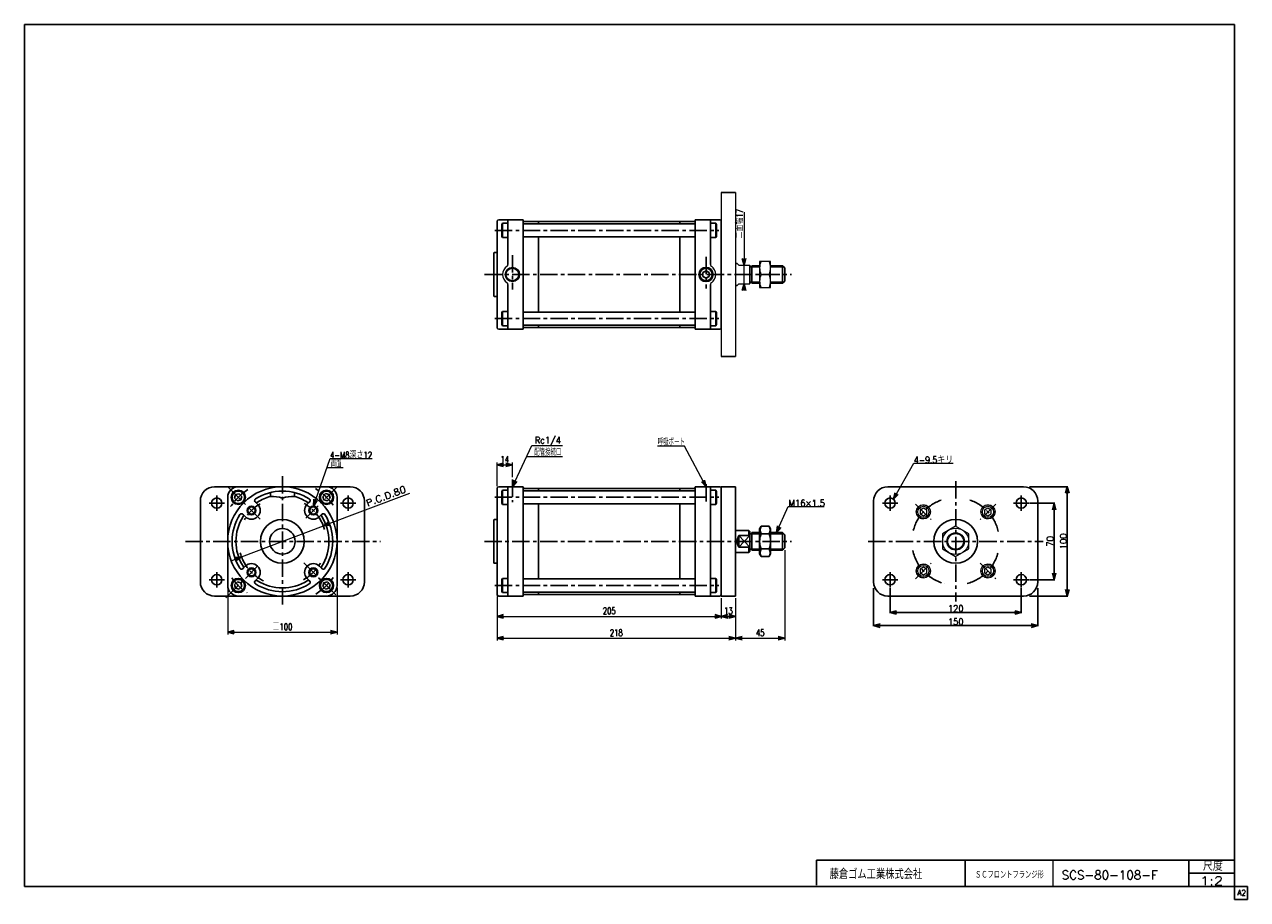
# Model space of a CAD drawing. Header units: millimetres. Extents: x -544 to 574, y -400 to 400.
import ezdxf
from ezdxf.enums import TextEntityAlignment as Align

# ---------------------------------------------------------------- set-up
doc = ezdxf.new("R2010")
doc.units = ezdxf.units.MM
doc.header["$LTSCALE"] = 0.5
doc.linetypes.add('CENTER', pattern=[50.8, 31.75, -6.35, 6.35, -6.35])
doc.linetypes.add('DASHED', pattern=[19.05, 12.7, -6.35])
for name, color, linetype in [('Layer0016', 7, 'Continuous'), ('Layer0192', 7, 'Continuous'), ('ZUWAKU', 7, 'Continuous')]:
    doc.layers.add(name, color=color, linetype=linetype)
doc.styles.add('FdaStyle0', font='txt.shx', dxfattribs={"width": 0.761905, "bigfont": 'bigfont'})
doc.dimstyles.new('DaDimRotatedStyle', dxfattribs={"dimtxt": 6, "dimasz": 6.000004, "dimexe": 2, "dimexo": 2, "dimgap": 2, "dimtad": 3, "dimdsep": 46, "dimtxsty": 'FdaStyle0', "dimblk1": 'OPEN30', "dimblk2": 'OPEN30', "dimsah": 1, "dimcen": 0.09, "dimclrd": 4, "dimclre": 4, "dimclrt": 4, "dimadec": 0, "dimazin": 2, "dimtfac": 1, "dimtdec": 4, "dimtmove": 0, "dimatfit": 0, "dimfxl": 1, "dimarcsym": 0})

# ---------------------------------------------------------------- blocks, each defined once
blk = doc.blocks.new('_OPEN30')
at = {"color": 0, "linetype": 'ByBlock', "lineweight": -2}
for p, q in [((-1, 0.267949), (0, 0)), ((0, 0), (-1, -0.267949)), ((0, 0), (-1, 0))]:
    blk.add_line(p, q, dxfattribs=at)
blk = doc.blocks.new('DC_GROUP_Φ80_1')
at = {"layer": 'Layer0016', "color": 4, "linetype": 'Continuous', "lineweight": 25}
for p, q in [((-268.8, -28.9), (-271.3, -31.4)), ((-271.3, -31.4), (-270.4, -34.7)), ((-265.5, -29.8), (-268.8, -28.9)), ((-267, -35.6), (-264.6, -33.2)), ((-264.6, -33.2), (-265.5, -29.8)), ((-270.4, -34.7), (-267, -35.6))]:
    blk.add_line(p, q, dxfattribs=at)
for radius in [6.5, 5.63]:
    blk.add_circle((-267.9, -32.3), radius, dxfattribs=at)
blk = doc.blocks.new('DC_GROUP_Φ80_2')
at = {"layer": 'Layer0016', "color": 4, "linetype": 'Continuous', "lineweight": 25}
for p, q in [((-349.4, -109.5), (-351.9, -112)), ((-346.1, -110.4), (-349.4, -109.5)), ((-345.2, -113.8), (-346.1, -110.4)), ((-351.9, -112), (-351, -115.3)), ((-351, -115.3), (-347.6, -116.2)), ((-347.6, -116.2), (-345.2, -113.8))]:
    blk.add_line(p, q, dxfattribs=at)
for radius in [6.5, 5.63]:
    blk.add_circle((-348.5, -112.9), radius, dxfattribs=at)
blk = doc.blocks.new('DC_GROUP_Φ80_3')
at = {"layer": 'Layer0016', "color": 4, "linetype": 'Continuous', "lineweight": 25}
for p, q in [((-270.4, -110.4), (-271.3, -113.8)), ((-267, -109.6), (-270.4, -110.4)), ((-264.6, -112), (-267, -109.6)), ((-271.3, -113.8), (-268.8, -116.2)), ((-268.8, -116.2), (-265.5, -115.3)), ((-265.5, -115.3), (-264.6, -112))]:
    blk.add_line(p, q, dxfattribs=at)
for radius in [6.5, 5.63]:
    blk.add_circle((-267.9, -112.9), radius, dxfattribs=at)
blk = doc.blocks.new('DC_GROUP_Φ80_4')
at = {"layer": 'Layer0016', "color": 4, "linetype": 'Continuous', "lineweight": 25}
for p, q in [((-351, -29.8), (-351.9, -33.2)), ((-351.9, -33.2), (-349.4, -35.6)), ((-347.6, -29), (-351, -29.8)), ((-345.2, -31.4), (-347.6, -29)), ((-346.1, -34.7), (-345.2, -31.4)), ((-349.4, -35.6), (-346.1, -34.7))]:
    blk.add_line(p, q, dxfattribs=at)
for radius in [6.5, 5.63]:
    blk.add_circle((-348.5, -32.3), radius, dxfattribs=at)
blk = doc.blocks.new('*D5')
at = {"layer": 'Layer0016', "color": 4, "linetype": 'Continuous', "lineweight": 13}
for p, q in [((-358.2, -114.9), (-358.2, -157.6)), ((-258.2, -114.9), (-258.2, -157.6)), ((-358.2, -155.6), (-258.2, -155.6))]:
    blk.add_line(p, q, dxfattribs=at)
at = {"layer": 'Layer0016', "color": 4, "xscale": 6.000005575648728, "yscale": 5.999978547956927}
for p, rotation in [((-358.2, -155.6), 180), ((-258.2, -155.6), 360)]:
    blk.add_blockref('_OPEN30', p, dxfattribs=dict(at, rotation=rotation))
at = {"layer": 'Layer0016', "color": 4, "insert": (-308.2, -153.6), "char_height": 6, "width": 31.5, "attachment_point": 8, "style": 'FdaStyle0'}
blk.add_mtext('\\T1.00;□100', dxfattribs=at)
blk = doc.blocks.new('DC_GROUP_Φ80_5')
at = {"layer": 'Layer0016', "color": 4, "linetype": 'Continuous', "lineweight": 25}
for p, q in [((129.4, -58.7), (128, -61.1)), ((128, -61.1), (128, -84.1)), ((133, -58.7), (129.4, -58.7)), ((133, -65.7), (129.4, -65.7)), ((129.4, -86.5), (128, -84.1)), ((133, -79.5), (129.4, -79.5)), ((133, -86.5), (129.4, -86.5))]:
    blk.add_line(p, q, dxfattribs=at)
for centre, radius, start, end in [((146.3, -72.6), 18.3, 157.7807, 202.2193), ((135.4, -62.2), 6.93, 150, 210), ((135.4, -83), 6.93, 150, 210)]:
    blk.add_arc(centre, radius, start, end, dxfattribs=at)
blk = doc.blocks.new('DC_GROUP_Φ80_6')
at = {"layer": 'Layer0016', "color": 4, "linetype": 'Continuous', "lineweight": 25}
for p, q in [((133, -58.7), (136.6, -58.7)), ((133, -65.7), (136.6, -65.7)), ((136.6, -58.7), (138, -61.1)), ((138, -84.1), (138, -61.1)), ((133, -79.5), (136.6, -79.5)), ((133, -86.5), (136.6, -86.5)), ((136.6, -86.5), (138, -84.1))]:
    blk.add_line(p, q, dxfattribs=at)
for centre, radius, start, end in [((130.6, -62.2), 6.93, 330, 30), ((119.7, -72.6), 18.3, 337.7807, 22.2193), ((130.6, -83), 6.93, 330, 30)]:
    blk.add_arc(centre, radius, start, end, dxfattribs=at)
blk = doc.blocks.new('DC_GROUP_Φ80_7')
at = {"layer": 'Layer0016', "color": 4, "linetype": 'Continuous', "lineweight": 13}
for p, q in [((143.5, -64.6), (154.2, -40.6)), ((154.2, -40.6), (186.9, -40.6))]:
    blk.add_line(p, q, dxfattribs=at)
at = {"layer": 'Layer0016', "color": 4, "xscale": 6.000005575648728, "yscale": 5.999978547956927, "rotation": 245.9509601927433}
blk.add_blockref('_OPEN30', (143.5, -64.6), dxfattribs=at)
at = {"layer": 'Layer0016', "color": 4, "style": 'FdaStyle0', "width": 0.777778}
blk.add_text('M16×1.5', height=6, dxfattribs=at).set_placement((154.2, -40.6), (187.8, -40.6), align=Align.FIT)
blk = doc.blocks.new('DC_GROUP_Φ80_9')
at = {"layer": 'Layer0016', "color": 4, "linetype": 'Continuous', "lineweight": 13}
for p, q in [((307.2, -58.7), (295.2, -65.7)), ((295.2, -65.7), (295.2, -79.5)), ((319.2, -65.7), (307.2, -58.7)), ((319.2, -79.5), (319.2, -65.7)), ((295.2, -79.5), (307.2, -86.5)), ((307.2, -86.5), (319.2, -79.5))]:
    blk.add_line(p, q, dxfattribs=at)
for radius in [12, 8, 7.19]:
    blk.add_circle((307.2, -72.6), radius, dxfattribs=at)
blk = doc.blocks.new('DC_GROUP_Φ80_8')
at = {"color": 4, "linetype": 'Continuous', "lineweight": 13}
for p, q in [((138, 183.4), (128, 183.4)), ((128, 183.4), (128, 159.4)), ((138, 159.4), (138, 183.4)), ((129.3, 171.4), (136.6, 171.4)), ((128, 159.4), (138, 159.4))]:
    blk.add_line(p, q, dxfattribs=at)
for centre, start, end in [((141.9, 177.4), 154.4102, 205.5898), ((124.1, 177.4), 334.4102, 25.5898), ((141.9, 165.4), 154.4102, 205.5898), ((124.1, 165.4), 334.4102, 25.5898)]:
    blk.add_arc(centre, 13.9, start, end, dxfattribs=at)
blk = doc.blocks.new('DA_IMAGEDIMGROUP_1')
at = {"color": 4, "linetype": 'Continuous', "lineweight": 13}
for p, q in [((113.8, 228.5), (113.8, 179.9)), ((113.8, 162.9), (113.8, 179.9)), ((113.8, 157.9), (113.8, 162.9))]:
    blk.add_line(p, q, dxfattribs=at)
at = {"color": 4, "xscale": 6.000005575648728, "yscale": 5.999978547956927}
for p, rotation in [((113.8, 179.9), 270), ((113.8, 162.9), 90)]:
    blk.add_blockref('_OPEN30', p, dxfattribs=dict(at, rotation=rotation))
at = {"color": 4, "insert": (112.8, 204.3), "char_height": 6, "width": 37.5, "attachment_point": 7, "rotation": 90, "style": 'FdaStyle0'}
blk.add_mtext('\\T1.00;二面幅17', dxfattribs=at)
blk = doc.blocks.new('*D12')
at = {"layer": 'Layer0192', "color": 4, "linetype": 'Continuous', "lineweight": 13}
for p, q in [((-112, -22.1), (-112, -0.6)), ((-112, -2.6), (-98, -2.6)), ((-98, -13.9), (-98, -0.6))]:
    blk.add_line(p, q, dxfattribs=at)
at = {"layer": 'Layer0192', "color": 4, "xscale": 6.000005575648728, "yscale": 5.999978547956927}
for p, rotation in [((-112, -2.6), 180), ((-98, -2.6), 360)]:
    blk.add_blockref('_OPEN30', p, dxfattribs=dict(at, rotation=rotation))
at = {"layer": 'Layer0192', "color": 4, "insert": (-105, -0.6), "char_height": 6, "width": 22.5, "attachment_point": 8, "style": 'FdaStyle0'}
blk.add_mtext('\\T1.00;14', dxfattribs=at)
blk = doc.blocks.new('*D13')
at = {"layer": 'Layer0192', "color": 4, "linetype": 'Continuous', "lineweight": 13}
for p, q in [((-112, -123.1), (-112, -143.1)), ((93, -124.6), (93, -143.1)), ((-112, -141.1), (93, -141.1))]:
    blk.add_line(p, q, dxfattribs=at)
at = {"layer": 'Layer0192', "color": 4, "xscale": 6.000005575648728, "yscale": 5.999978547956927}
for p, rotation in [((-112, -141.1), 180), ((93, -141.1), 360)]:
    blk.add_blockref('_OPEN30', p, dxfattribs=dict(at, rotation=rotation))
at = {"layer": 'Layer0192', "color": 4, "insert": (-9.5, -139.1), "char_height": 6, "width": 30, "attachment_point": 8, "style": 'FdaStyle0'}
blk.add_mtext('\\T1.00;205', dxfattribs=at)
blk = doc.blocks.new('*D14')
at = {"layer": 'Layer0192', "color": 4, "linetype": 'Continuous', "lineweight": 13}
for p, q in [((93, -124.6), (93, -143.1)), ((106, -124.6), (106, -143.1)), ((93, -141.1), (106, -141.1))]:
    blk.add_line(p, q, dxfattribs=at)
at = {"layer": 'Layer0192', "color": 4, "xscale": 6.000005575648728, "yscale": 5.999978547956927}
for p, rotation in [((93, -141.1), 180), ((106, -141.1), 360)]:
    blk.add_blockref('_OPEN30', p, dxfattribs=dict(at, rotation=rotation))
at = {"layer": 'Layer0192', "color": 4, "insert": (99.5, -139.1), "char_height": 6, "width": 22.5, "attachment_point": 8, "style": 'FdaStyle0'}
blk.add_mtext('\\T1.00;13', dxfattribs=at)
blk = doc.blocks.new('*D15')
at = {"layer": 'Layer0192', "color": 4, "linetype": 'Continuous', "lineweight": 13}
for p, q in [((-112, -123.1), (-112, -163.1)), ((106, -124.6), (106, -163.1)), ((-112, -161.1), (106, -161.1))]:
    blk.add_line(p, q, dxfattribs=at)
at = {"layer": 'Layer0192', "color": 4, "xscale": 6.000005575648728, "yscale": 5.999978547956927}
for p, rotation in [((-112, -161.1), 180), ((106, -161.1), 360)]:
    blk.add_blockref('_OPEN30', p, dxfattribs=dict(at, rotation=rotation))
at = {"layer": 'Layer0192', "color": 4, "insert": (-3, -159.1), "char_height": 6, "width": 30, "attachment_point": 8, "style": 'FdaStyle0'}
blk.add_mtext('\\T1.00;218', dxfattribs=at)
blk = doc.blocks.new('*D16')
at = {"layer": 'Layer0192', "color": 4, "linetype": 'Continuous', "lineweight": 13}
for p, q in [((151, -80.6), (151, -163.1)), ((106, -124.6), (106, -163.1)), ((106, -161.1), (151, -161.1))]:
    blk.add_line(p, q, dxfattribs=at)
at = {"layer": 'Layer0192', "color": 4, "xscale": 6.000005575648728, "yscale": 5.999978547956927}
for p, rotation in [((106, -161.1), 180), ((151, -161.1), 360)]:
    blk.add_blockref('_OPEN30', p, dxfattribs=dict(at, rotation=rotation))
at = {"layer": 'Layer0192', "color": 4, "insert": (128.5, -159.1), "char_height": 6, "width": 22.5, "attachment_point": 8, "style": 'FdaStyle0'}
blk.add_mtext('\\T1.00;45', dxfattribs=at)
blk = doc.blocks.new('DC_GROUP_Φ80_10')
at = {"layer": 'Layer0192', "color": 4, "linetype": 'Continuous', "lineweight": 13}
for p, q in [((250.4, -34.1), (269, -1.1)), ((269, -1.1), (305, -1.1))]:
    blk.add_line(p, q, dxfattribs=at)
at = {"layer": 'Layer0192', "color": 4, "xscale": 6.000005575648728, "yscale": 5.999978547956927, "rotation": 240.508855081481}
blk.add_blockref('_OPEN30', (250.4, -34.1), dxfattribs=at)
at = {"layer": 'Layer0192', "color": 4, "style": 'FdaStyle0', "width": 0.775862}
blk.add_text('4-9.5キリ', height=6, dxfattribs=at).set_placement((269, -1.1), (305, -1.1), align=Align.FIT)
blk = doc.blocks.new('DC_GROUP_Φ80_11')
at = {"layer": 'Layer0192', "color": 4, "linetype": 'Continuous', "lineweight": 13}
for p, q in [((277.7, -42.1), (274.7, -43.9)), ((274.7, -43.9), (274.7, -47.3)), ((280.7, -43.9), (277.7, -42.1)), ((280.7, -47.3), (280.7, -43.9)), ((274.7, -47.3), (277.7, -49.1)), ((277.7, -49.1), (280.7, -47.3))]:
    blk.add_line(p, q, dxfattribs=at)
for radius in [6.5, 5.11]:
    blk.add_circle((277.7, -45.6), radius, dxfattribs=at)
at = {"layer": 'Layer0192', "color": 4, "linetype": 'DASHED', "lineweight": 13}
blk.add_circle((277.7, -45.6), 6.35, dxfattribs=at)
blk = doc.blocks.new('DC_GROUP_Φ80_12')
at = {"layer": 'Layer0192', "color": 4, "linetype": 'Continuous', "lineweight": 13}
for p, q in [((336.7, -42.1), (333.7, -43.9)), ((333.7, -43.9), (333.7, -47.3)), ((339.7, -43.9), (336.7, -42.1)), ((339.7, -47.3), (339.7, -43.9)), ((333.7, -47.3), (336.7, -49.1)), ((336.7, -49.1), (339.7, -47.3))]:
    blk.add_line(p, q, dxfattribs=at)
for radius in [6.5, 5.11]:
    blk.add_circle((336.7, -45.6), radius, dxfattribs=at)
at = {"layer": 'Layer0192', "color": 4, "linetype": 'DASHED', "lineweight": 13}
blk.add_circle((336.7, -45.6), 6.35, dxfattribs=at)
blk = doc.blocks.new('DC_GROUP_Φ80_13')
at = {"layer": 'Layer0192', "color": 4, "linetype": 'Continuous', "lineweight": 13}
for p, q in [((336.7, -96.1), (333.7, -97.9)), ((333.7, -97.9), (333.7, -101.3)), ((339.7, -97.9), (336.7, -96.1)), ((339.7, -101.3), (339.7, -97.9)), ((333.7, -101.3), (336.7, -103.1)), ((336.7, -103.1), (339.7, -101.3))]:
    blk.add_line(p, q, dxfattribs=at)
for radius in [6.5, 5.11]:
    blk.add_circle((336.7, -99.6), radius, dxfattribs=at)
at = {"layer": 'Layer0192', "color": 4, "linetype": 'DASHED', "lineweight": 13}
blk.add_circle((336.7, -99.6), 6.35, dxfattribs=at)
blk = doc.blocks.new('DC_GROUP_Φ80_14')
at = {"layer": 'Layer0192', "color": 4, "linetype": 'Continuous', "lineweight": 13}
for p, q in [((277.7, -96.1), (274.7, -97.9)), ((274.7, -97.9), (274.7, -101.3)), ((280.7, -97.9), (277.7, -96.1)), ((280.7, -101.3), (280.7, -97.9)), ((274.7, -101.3), (277.7, -103.1)), ((277.7, -103.1), (280.7, -101.3))]:
    blk.add_line(p, q, dxfattribs=at)
for radius in [6.5, 5.11]:
    blk.add_circle((277.7, -99.6), radius, dxfattribs=at)
at = {"layer": 'Layer0192', "color": 4, "linetype": 'DASHED', "lineweight": 13}
blk.add_circle((277.7, -99.6), 6.35, dxfattribs=at)

msp = doc.modelspace()

# ---------------------------------------------------------------- linework, layer by layer
at = {"color": 4, "linetype": 'Continuous', "lineweight": 13}
for p, q in [((92.992, 246.403), (92.992, 96.403)), ((105.992, 246.403), (105.992, 96.403)), ((107.49, 181.403), (108.992, 179.903)), ((108.992, 179.903), (118.992, 179.903)), ((127.992, 179.403), (127.992, 163.403)), ((107.49, 161.403), (108.992, 162.903)), ((108.992, 162.903), (118.992, 162.903)), ((-98.008, -22.594), (-80.127, 15.063)), ((-80.127, 15.063), (-52.073, 15.063)), ((59.202, 14.463), (34.766, 14.463)), ((78.992, -22.594), (59.202, 14.463))]:
    msp.add_line(p, q, dxfattribs=at)
at = {"color": 4, "linetype": 'Continuous', "lineweight": 25}
for p, q in [((105.992, 246.403), (92.992, 246.403)), ((105.992, 96.403), (92.992, 96.403)), ((-370.224, -22.594), (-246.224, -22.594)), ((92.992, -22.594), (92.992, -122.594)), ((92.992, -22.594), (105.992, -22.594)), ((105.992, -22.594), (105.992, -122.594)), ((245.208, -22.594), (369.208, -22.594)), ((374.808, -22.594), (409.808, -22.594)), ((409.208, -122.594), (409.208, -22.594)), ((-383.224, -109.594), (-383.224, -35.594)), ((-233.224, -35.594), (-233.224, -109.594)), ((232.208, -109.594), (232.208, -35.594)), ((374.808, -37.594), (397.808, -37.594)), ((382.208, -35.594), (382.208, -109.594)), ((397.208, -107.594), (397.208, -37.594)), ((374.808, -107.594), (397.808, -107.594)), ((-246.224, -122.594), (-370.224, -122.594)), ((92.992, -122.594), (105.992, -122.594)), ((232.208, -115.194), (232.208, -150.194)), ((369.208, -122.594), (245.208, -122.594)), ((247.208, -115.194), (247.208, -138.194)), ((367.208, -115.194), (367.208, -138.194)), ((374.808, -122.594), (409.808, -122.594)), ((382.208, -115.194), (382.208, -150.194)), ((247.208, -137.594), (367.208, -137.594)), ((232.208, -149.594), (382.208, -149.594))]:
    msp.add_line(p, q, dxfattribs=at)
at = {"color": 4, "linetype": 'CENTER', "lineweight": 25}
for p, q in [((307.208, -17.594), (307.208, -127.594)), ((-368.224, -44.594), (-368.224, -30.594)), ((-248.224, -44.594), (-248.224, -30.594)), ((247.208, -44.594), (247.208, -30.594)), ((367.208, -44.594), (367.208, -30.594)), ((-361.224, -37.594), (-375.224, -37.594)), ((-241.224, -37.594), (-255.224, -37.594)), ((254.208, -37.594), (240.208, -37.594)), ((270.63, -38.517), (284.772, -52.659)), ((343.786, -38.517), (329.644, -52.659)), ((374.208, -37.594), (360.208, -37.594)), ((227.208, -72.594), (387.208, -72.594)), ((-368.224, -114.594), (-368.224, -100.594)), ((-248.224, -114.594), (-248.224, -100.594)), ((247.208, -114.594), (247.208, -100.594)), ((270.63, -106.672), (284.772, -92.53)), ((329.644, -92.53), (343.786, -106.672)), ((367.208, -114.594), (367.208, -100.594)), ((-361.224, -107.594), (-375.224, -107.594)), ((-241.224, -107.594), (-255.224, -107.594)), ((254.208, -107.594), (240.208, -107.594)), ((374.208, -107.594), (360.208, -107.594))]:
    msp.add_line(p, q, dxfattribs=at)
at = {"color": 4, "linetype": 'Continuous', "lineweight": 13}
for radius in [6.597, 5.697]:
    msp.add_circle((-98.008, 171.403), radius, dxfattribs=at)
at = {"color": 4, "linetype": 'Continuous', "lineweight": 25}
for centre, radius in [((-368.224, -37.594), 4.75), ((-248.224, -37.594), 4.75), ((247.208, -37.594), 4.75), ((367.208, -37.594), 4.75), ((307.208, -72.594), 20), ((-368.224, -107.594), 4.75), ((-248.224, -107.594), 4.75), ((247.208, -107.594), 4.75), ((367.208, -107.594), 4.75)]:
    msp.add_circle(centre, radius, dxfattribs=at)
at = {"color": 4, "linetype": 'Continuous', "lineweight": 13}
for centre, radius, start, end in [((-98.008, 171.403), 9, 123.055731, 236.944269), ((-104.008, 180.622), 2, 303.055731, 0), ((84.992, 180.622), 2, 180, 236.944269), ((78.992, 171.403), 9, 303.055731, 56.944269), ((-104.008, 162.183), 2, 0, 56.944269), ((84.992, 162.183), 2, 123.055731, 180)]:
    msp.add_arc(centre, radius, start, end, dxfattribs=at)
at = {"color": 4, "linetype": 'Continuous', "lineweight": 25}
for centre, start, end in [((-370.224, -35.594), 90, 180), ((-246.224, -35.594), 0, 90), ((245.208, -35.594), 90, 180), ((369.208, -35.594), 0, 90), ((-370.224, -109.594), 180, 270), ((-246.224, -109.594), 270, 0), ((245.208, -109.594), 180, 270), ((369.208, -109.594), 270, 0)]:
    msp.add_arc(centre, 13, start, end, dxfattribs=at)
at = {"color": 4, "linetype": 'CENTER', "lineweight": 25}
for start, end in [(109.374369, 165.784149), (13.103516, 70.954076), (192.125525, 255.837719), (285.122901, 344.769632)]:
    msp.add_arc((307.208, -72.594), 40, start, end, dxfattribs=at)
at = {"layer": 'Layer0016', "color": 4, "linetype": 'Continuous', "lineweight": 25}
for p, q in [((-112.008, 219.903), (-112.008, 191.403)), ((-112.008, 171.403), (-112.008, 219.903)), ((-110.508, 221.403), (-88.008, 221.403)), ((-110.508, 221.403), (-88.008, 221.403)), ((-107.508, 217.164), (-106.908, 218.203)), ((-107.508, 206.242), (-107.508, 217.164)), ((-102.506, 218.203), (-106.908, 218.203)), ((-106.908, 205.203), (-106.908, 218.203)), ((-102.008, 180.622), (-102.008, 221.403)), ((-88.008, 171.403), (-88.008, 221.403)), ((68.992, 217.703), (-88.008, 217.703)), ((-87.008, 219.903), (-74.008, 219.903)), ((-74.008, 217.703), (-74.008, 219.903)), ((67.992, 219.903), (-74.008, 219.903)), ((54.992, 219.903), (54.992, 217.703)), ((67.992, 219.903), (54.992, 219.903)), ((54.992, 218.414), (54.992, 219.903)), ((91.492, 221.403), (68.992, 221.403)), ((91.492, 221.403), (68.992, 221.403)), ((68.992, 221.403), (68.992, 171.403)), ((82.992, 180.622), (82.992, 221.403)), ((83.453, 218.203), (87.892, 218.203)), ((87.892, 205.203), (87.892, 218.203)), ((88.492, 217.164), (87.892, 218.203)), ((88.492, 206.242), (88.492, 217.164)), ((92.992, 219.903), (92.992, 171.403)), ((-106.908, 205.203), (-107.508, 206.242)), ((-102.506, 205.203), (-106.908, 205.203)), ((-88.008, 205.703), (68.992, 205.703)), ((-74.008, 171.403), (-74.008, 205.703)), ((54.992, 171.403), (54.992, 205.703)), ((54.992, 171.403), (54.992, 204.876)), ((83.453, 205.203), (87.892, 205.203)), ((87.892, 205.203), (88.492, 206.242)), ((-115.008, 190.903), (-115.008, 171.403)), ((-115.008, 190.903), (-115.008, 171.403)), ((-114.508, 191.403), (-112.008, 191.403)), ((-114.508, 191.403), (-112.008, 191.403)), ((105.992, 181.403), (107.49, 181.403)), ((118.992, 179.903), (118.992, 162.903)), ((120.992, 179.403), (127.992, 179.403)), ((120.992, 179.403), (120.992, 163.403)), ((137.992, 179.403), (148.992, 179.403)), ((150.992, 177.403), (148.992, 179.403)), ((148.992, 179.403), (148.992, 163.403)), ((-115.008, 151.903), (-115.008, 171.403)), ((-112.008, 171.403), (-112.008, 122.903)), ((-88.008, 171.403), (-88.008, 121.403)), ((-74.008, 171.403), (-74.008, 137.103)), ((54.992, 171.403), (54.992, 137.103)), ((54.992, 171.403), (54.992, 140.544)), ((68.992, 121.403), (68.992, 171.403)), ((75.992, 173.135), (78.992, 174.867)), ((75.992, 169.671), (75.992, 173.135)), ((78.992, 167.939), (75.992, 169.671)), ((78.992, 174.867), (81.992, 173.135)), ((81.992, 169.671), (78.992, 167.939)), ((81.992, 173.135), (81.992, 169.671)), ((92.992, 122.903), (92.992, 171.403)), ((118.992, 178.403), (120.992, 178.403)), ((120.992, 178.403), (127.992, 178.403)), ((137.992, 178.403), (149.992, 178.403)), ((150.992, 177.403), (150.992, 165.403)), ((-102.008, 162.183), (-102.008, 121.403)), ((82.992, 162.183), (82.992, 121.403)), ((105.992, 161.403), (107.49, 161.403)), ((118.992, 164.403), (120.992, 164.403)), ((120.992, 164.403), (127.992, 164.403)), ((120.992, 163.403), (127.992, 163.403)), ((137.992, 164.403), (149.992, 164.403)), ((137.992, 163.403), (148.992, 163.403)), ((150.992, 165.403), (148.992, 163.403)), ((-114.508, 151.403), (-112.008, 151.403)), ((-106.908, 137.603), (-107.508, 136.564)), ((-107.508, 136.564), (-107.508, 125.642)), ((-102.506, 137.603), (-106.908, 137.603)), ((-106.908, 137.603), (-106.908, 124.603)), ((-88.008, 137.103), (68.992, 137.103)), ((83.453, 137.603), (87.892, 137.603)), ((87.892, 137.603), (87.892, 124.603)), ((87.892, 137.603), (88.492, 136.564)), ((88.492, 136.564), (88.492, 125.642)), ((-107.508, 125.642), (-106.908, 124.603)), ((-102.506, 124.603), (-106.908, 124.603)), ((68.992, 125.103), (-88.008, 125.103)), ((-74.008, 125.103), (-74.008, 122.903)), ((54.992, 122.903), (54.992, 125.103)), ((54.992, 124.392), (54.992, 122.903)), ((83.453, 124.603), (87.892, 124.603)), ((88.492, 125.642), (87.892, 124.603)), ((-110.508, 121.403), (-88.008, 121.403)), ((-87.008, 122.903), (-74.008, 122.903)), ((67.992, 122.903), (-74.008, 122.903)), ((67.992, 122.903), (54.992, 122.903)), ((91.492, 121.403), (68.992, 121.403)), ((-358.224, -72.594), (-358.224, -32.294)), ((-308.224, -22.594), (-348.524, -22.594)), ((-319.224, -27.929), (-319.224, -31.543)), ((-308.224, -22.594), (-267.924, -22.594)), ((-297.224, -27.929), (-297.224, -31.543)), ((-258.224, -72.594), (-258.224, -32.294)), ((-112.008, -24.094), (-112.008, -52.594)), ((-112.008, -72.594), (-112.008, -24.094)), ((-110.508, -22.594), (-88.008, -22.594)), ((-110.508, -22.594), (-88.008, -22.594)), ((-107.508, -26.834), (-106.908, -25.794)), ((-107.508, -37.755), (-107.508, -26.834)), ((-102.506, -25.794), (-106.908, -25.794)), ((-106.908, -38.794), (-106.908, -25.794)), ((-102.008, -72.594), (-102.008, -22.594)), ((-88.008, -72.594), (-88.008, -22.594)), ((68.992, -26.294), (-88.008, -26.294)), ((-87.008, -24.094), (-74.008, -24.094)), ((-74.008, -26.294), (-74.008, -24.094)), ((67.992, -24.094), (-74.008, -24.094)), ((67.992, -24.094), (54.992, -24.094)), ((54.992, -25.583), (54.992, -24.094)), ((54.992, -26.294), (54.992, -25.619)), ((91.492, -22.594), (68.992, -22.594)), ((91.492, -22.594), (68.992, -22.594)), ((68.992, -22.594), (68.992, -72.594)), ((82.992, -72.594), (82.992, -22.594)), ((83.453, -25.794), (87.892, -25.794)), ((87.892, -38.794), (87.892, -25.794)), ((88.492, -26.834), (87.892, -25.794)), ((88.492, -37.755), (88.492, -26.834)), ((92.992, -24.094), (92.992, -72.594)), ((-330.851, -38.653), (-333.087, -36.417)), ((-285.596, -38.653), (-283.36, -36.417)), ((-106.908, -38.794), (-107.508, -37.755)), ((-102.506, -38.794), (-106.908, -38.794)), ((-88.008, -38.294), (68.992, -38.294)), ((-74.008, -72.594), (-74.008, -38.294)), ((54.992, -72.594), (54.992, -38.294)), ((54.992, -72.594), (54.992, -41.736)), ((83.453, -38.794), (87.892, -38.794)), ((87.892, -38.794), (88.492, -37.755)), ((-342.165, -49.967), (-344.401, -47.731)), ((-274.282, -49.967), (-272.046, -47.731)), ((-115.008, -53.094), (-115.008, -72.594)), ((-115.008, -53.094), (-115.008, -72.594)), ((-114.508, -52.594), (-112.008, -52.594)), ((-114.508, -52.594), (-112.008, -52.594)), ((105.992, -62.594), (117.992, -62.594)), ((117.992, -62.594), (118.992, -63.594)), ((117.992, -62.594), (117.992, -67.324)), ((118.992, -63.594), (118.992, -81.594)), ((118.992, -65.594), (120.992, -65.594)), ((120.992, -64.594), (127.992, -64.594)), ((120.992, -64.594), (120.992, -80.594)), ((120.992, -65.594), (127.992, -65.594)), ((137.992, -64.594), (148.992, -64.594)), ((137.992, -65.594), (149.992, -65.594)), ((150.992, -66.594), (148.992, -64.594)), ((148.992, -64.594), (148.992, -80.594)), ((150.992, -66.594), (150.992, -78.594)), ((-358.224, -72.594), (-358.224, -112.894)), ((-258.224, -72.594), (-258.224, -112.894)), ((-115.008, -92.094), (-115.008, -72.594)), ((-112.008, -72.594), (-112.008, -121.094)), ((-102.008, -72.594), (-102.008, -122.594)), ((-88.008, -72.594), (-88.008, -122.594)), ((-74.008, -72.594), (-74.008, -106.894)), ((54.992, -72.594), (54.992, -106.067)), ((54.992, -72.594), (54.992, -103.453)), ((68.992, -122.594), (68.992, -72.594)), ((82.992, -72.594), (82.992, -122.594)), ((92.992, -121.094), (92.992, -72.594)), ((108.992, -67.324), (108.992, -77.864)), ((108.992, -67.324), (118.992, -67.324)), ((108.992, -67.324), (118.992, -77.864)), ((118.992, -67.324), (108.992, -77.864)), ((108.992, -77.864), (118.992, -77.864)), ((117.992, -77.864), (117.992, -82.594)), ((105.992, -82.594), (117.992, -82.594)), ((117.992, -82.594), (118.992, -81.594)), ((118.992, -79.594), (120.992, -79.594)), ((120.992, -79.594), (127.992, -79.594)), ((120.992, -80.594), (127.992, -80.594)), ((137.992, -79.594), (149.992, -79.594)), ((137.992, -80.594), (148.992, -80.594)), ((150.992, -78.594), (148.992, -80.594)), ((-342.165, -95.222), (-344.401, -97.458)), ((-274.282, -95.222), (-272.046, -97.458)), ((-114.508, -92.594), (-112.008, -92.594)), ((-330.851, -106.536), (-333.087, -108.772)), ((-285.596, -106.536), (-283.36, -108.772)), ((-106.908, -106.394), (-107.508, -107.434)), ((-107.508, -107.434), (-107.508, -118.355)), ((-102.506, -106.394), (-106.908, -106.394)), ((-106.908, -106.394), (-106.908, -119.394)), ((-88.008, -106.894), (68.992, -106.894)), ((83.453, -106.394), (87.892, -106.394)), ((87.892, -106.394), (87.892, -119.394)), ((87.892, -106.394), (88.492, -107.434)), ((88.492, -107.434), (88.492, -118.355)), ((-308.224, -122.594), (-348.524, -122.594)), ((-308.224, -122.594), (-267.924, -122.594)), ((-110.508, -122.594), (-88.008, -122.594)), ((-107.508, -118.355), (-106.908, -119.394)), ((-102.506, -119.394), (-106.908, -119.394)), ((68.992, -118.894), (-88.008, -118.894)), ((-87.008, -121.094), (-74.008, -121.094)), ((-74.008, -118.894), (-74.008, -121.094)), ((67.992, -121.094), (-74.008, -121.094)), ((54.992, -118.894), (54.992, -121.094)), ((54.992, -121.094), (54.992, -119.57)), ((67.992, -121.094), (54.992, -121.094)), ((91.492, -122.594), (68.992, -122.594)), ((83.453, -119.394), (87.892, -119.394)), ((88.492, -118.355), (87.892, -119.394))]:
    msp.add_line(p, q, dxfattribs=at)
at = {"layer": 'Layer0016', "color": 4, "linetype": 'CENTER', "lineweight": 25}
for p, q in [((-113.973, 211.703), (90.606, 211.703)), ((-98.008, 189.187), (-98.008, 157.554)), ((78.992, 187.625), (78.992, 158.596)), ((-123.498, 171.403), (157.044, 171.403)), ((-113.973, 131.103), (90.606, 131.103)), ((-308.224, -12.805), (-308.224, -131.135)), ((-286.834, -51.205), (-257.884, -22.255)), ((-98.008, -15.892), (-98.008, -36.7)), ((78.992, -20.121), (78.992, -36.7)), ((-357.613, -23.205), (-328.164, -52.654)), ((-113.973, -32.294), (90.606, -32.294)), ((-396.902, -72.594), (-218.423, -72.594)), ((-123.498, -72.594), (157.044, -72.594)), ((-330.851, -95.222), (-359.927, -124.297)), ((-288.544, -92.274), (-258.269, -122.549)), ((-113.973, -112.894), (90.606, -112.894))]:
    msp.add_line(p, q, dxfattribs=at)
at = {"layer": 'Layer0016', "color": 4, "linetype": 'Continuous', "lineweight": 13}
for p, q in [((-279.939, -40.31), (-264.626, 3.301)), ((-264.626, 3.301), (-226.017, 3.301)), ((-52.073, 4.68), (-85.057, 4.68)), ((-267.53, -4.97), (-252.756, -4.97)), ((-192.18, -28.805), (-270.799, -58.472)), ((-345.648, -86.716), (-270.799, -58.472)), ((-355.004, -90.247), (-345.648, -86.716))]:
    msp.add_line(p, q, dxfattribs=at)
at = {"layer": 'Layer0016', "color": 4, "linetype": 'Continuous', "lineweight": 25}
for centre, radius in [((78.992, 171.403), 6.5), ((78.992, 171.403), 5.7), ((78.992, 171.403), 3), ((-336.508, -44.31), 4), ((-336.508, -44.31), 3.3), ((-279.939, -44.31), 4), ((-279.939, -44.31), 3.3), ((-308.224, -72.594), 20), ((-308.224, -72.594), 11.7), ((-336.508, -100.879), 4), ((-336.508, -100.879), 3.3), ((-279.939, -100.879), 4), ((-279.939, -100.879), 3.3)]:
    msp.add_circle(centre, radius, dxfattribs=at)
for centre, radius, start, end in [((-110.508, 219.903), 1.5, 90, 180), ((-110.508, 219.903), 1.5, 90, 180), ((-87.008, 220.903), 1, 180, 270), ((67.992, 220.903), 1, 270, 0), ((91.492, 219.903), 1.5, 360, 90), ((-114.508, 190.903), 0.5, 90, 180), ((-114.508, 190.903), 0.5, 90, 180), ((-114.508, 151.903), 0.5, 180, 270), ((-110.508, 122.903), 1.5, 180, 270), ((-87.008, 121.903), 1, 90, 180), ((67.992, 121.903), 1, 360, 90), ((91.492, 122.903), 1.5, 270, 0), ((-348.524, -32.294), 9.7, 90, 180), ((-308.224, -72.594), 50, 90, 180), ((-308.224, -72.594), 46, 90, 122.271056), ((-308.224, -72.594), 42.5, 105.000266, 122.271056), ((-317.339, -56.472), 25, 68.949298, 94.322715), ((-308.224, -72.594), 50, 0, 90), ((-308.224, -72.594), 46, 57.728944, 90), ((-299.108, -56.472), 25, 85.677285, 111.050702), ((-308.224, -72.594), 42.5, 57.728944, 74.999734), ((-267.924, -32.294), 9.7, 0, 90), ((-110.508, -24.094), 1.5, 90, 180), ((-110.508, -24.094), 1.5, 90, 180), ((-87.008, -23.094), 1, 180, 270), ((67.992, -23.094), 1, 270, 0), ((91.492, -24.094), 1.5, 360, 90), ((-336.508, -44.31), 8, 225, 45), ((-331.85, -35.18), 1.75, 122.271056, 302.271056), ((-279.939, -44.31), 8, 135, 315), ((-284.597, -35.18), 1.75, 237.728944, 57.728944), ((-308.224, -72.594), 46, 147.728944, 180), ((-308.224, -72.594), 42.5, 147.728944, 180), ((-345.638, -48.968), 1.75, 327.728944, 147.728944), ((-270.809, -48.968), 1.75, 32.271056, 212.271056), ((-308.224, -72.594), 42.5, 0, 32.271056), ((-308.224, -72.594), 46, 0, 32.271056), ((-114.508, -53.094), 0.5, 90, 180), ((-114.508, -53.094), 0.5, 90, 180), ((-308.224, -72.594), 50, 180, 270), ((-308.224, -72.594), 46, 180, 212.271056), ((-308.224, -72.594), 42.5, 180, 212.271056), ((-308.224, -72.594), 50, 270, 360), ((-308.224, -72.594), 42.5, 327.728944, 360), ((-308.224, -72.594), 46, 327.728944, 360), ((117.49, -72.594), 10, 148.19702, 211.80298), ((-345.638, -96.221), 1.75, 212.271056, 32.271056), ((-336.508, -100.879), 8, 315, 135), ((-279.939, -100.879), 8, 45, 225), ((-270.809, -96.221), 1.75, 147.728944, 327.728944), ((-114.508, -92.094), 0.5, 180, 270), ((-331.85, -110.009), 1.75, 57.728944, 237.728944), ((-308.224, -72.594), 46, 237.728944, 270), ((-308.224, -72.594), 42.5, 237.728944, 270), ((-308.224, -72.594), 42.5, 270, 302.271056), ((-308.224, -72.594), 46, 270, 302.271056), ((-284.597, -110.009), 1.75, 302.271056, 122.271056), ((-348.524, -112.894), 9.7, 180, 270), ((-267.924, -112.894), 9.7, 270, 0), ((-110.508, -121.094), 1.5, 180, 270), ((-87.008, -122.094), 1, 90, 180), ((67.992, -122.094), 1, 360, 90), ((91.492, -121.094), 1.5, 270, 0)]:
    msp.add_arc(centre, radius, start, end, dxfattribs=at)
at = {"layer": 'Layer0016', "color": 4, "linetype": 'CENTER', "lineweight": 25}
for radius, start, end in [(57, 123.824023, 146.074865), (57, 35.56203, 61.305586), (40, 120.403409, 150.437281), (40, 15.570536, 60.257201), (40, 194.928959, 244.582769), (40, 298.858259, 330.363902), (57, 215.916524, 235.718943), (57, 302.409936, 326.327668)]:
    msp.add_arc((-308.224, -72.594), radius, start, end, dxfattribs=at)
at = {"layer": 'ZUWAKU', "color": 5, "linetype": 'Continuous', "lineweight": 25}
for p, q in [((562, 400), (-544, 400)), ((-544, -388), (-544, 400)), ((562, -400), (562, 400)), ((574, -388), (-544, -388)), ((574, -400), (574, -388)), ((574, -400), (562, -400))]:
    msp.add_line(p, q, dxfattribs=at)
at = {"layer": 'ZUWAKU', "color": 4, "linetype": 'Continuous', "lineweight": 25}
for p, q in [((180, -364), (562, -364)), ((180, -386.93), (180, -364)), ((316, -364), (316, -388)), ((520.27, -388), (520.27, -364)), ((520.27, -376), (562, -376))]:
    msp.add_line(p, q, dxfattribs=at)
at = {"layer": 'ZUWAKU', "color": 4, "linetype": 'Continuous', "lineweight": 13}
msp.add_line((396, -364), (396, -388), dxfattribs=at)

# ---------------------------------------------------------------- block references
at = {"linetype": 'Continuous'}
for name in ['DA_IMAGEDIMGROUP_1', 'DC_GROUP_Φ80_8']:
    msp.add_blockref(name, (0, 0), dxfattribs=at)
at = {"color": 4, "xscale": 6.000005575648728, "yscale": 5.999978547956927}
for p, rotation in [((-98.008, -22.594), 244.5989966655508), ((78.992, -22.594), 298.103625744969), ((409.208, -22.594), 90), ((397.208, -37.594), 90), ((397.208, -107.594), 270), ((409.208, -122.594), 270), ((247.208, -137.594), 180), ((367.208, -137.594), 360), ((232.208, -149.594), 180), ((382.208, -149.594), 360)]:
    msp.add_blockref('_OPEN30', p, dxfattribs=dict(at, rotation=rotation))
at = {"layer": 'Layer0016', "linetype": 'Continuous'}
for name in ['DC_GROUP_Φ80_4', 'DC_GROUP_Φ80_1', 'DC_GROUP_Φ80_7', 'DC_GROUP_Φ80_5', 'DC_GROUP_Φ80_6', 'DC_GROUP_Φ80_9', 'DC_GROUP_Φ80_2', 'DC_GROUP_Φ80_3']:
    msp.add_blockref(name, (0, 0), dxfattribs=at)
at = {"layer": 'Layer0016', "color": 4, "xscale": 6.000005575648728, "yscale": 5.999978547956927}
for p, rotation in [((-279.939, -40.31), 250.6516374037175), ((-270.799, -58.472), 200.6739384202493), ((-345.648, -86.716), 20.67393842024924)]:
    msp.add_blockref('_OPEN30', p, dxfattribs=dict(at, rotation=rotation))
at = {"layer": 'Layer0192', "linetype": 'Continuous'}
for name in ['DC_GROUP_Φ80_10', 'DC_GROUP_Φ80_11', 'DC_GROUP_Φ80_12', 'DC_GROUP_Φ80_14', 'DC_GROUP_Φ80_13']:
    msp.add_blockref(name, (0, 0), dxfattribs=at)

# ---------------------------------------------------------------- texts
at = {"color": 4, "style": 'FdaStyle0'}
for s, width, p, p2 in [('配管接続口', 0.673913, (-78.046, 5.876), (-53.246, 5.876)), ('呼吸ポート', 0.673913, (34.864, 15.07), (59.664, 15.07)), ('120', 0.8, (300.008, -136.994), (314.408, -136.994)), ('150', 0.8, (300.008, -148.994), (314.408, -148.994))]:
    msp.add_text(s, height=6, dxfattribs=dict(at, width=width)).set_placement(p, p2, align=Align.FIT)
at = {"color": 4, "style": 'FdaStyle0', "width": 0.8}
for s, p, p2 in [('100', (408.608, -79.794), (408.608, -65.394)), ('70', (396.608, -77.394), (396.608, -67.794))]:
    msp.add_text(s, height=6, rotation=90, dxfattribs=at).set_placement(p, p2, align=Align.FIT)
at = {"layer": 'Layer0016', "color": 4, "style": 'FdaStyle0'}
for s, width, p, p2 in [('Rc1/4', 0.8, (-77.549, 16.862), (-53.549, 16.862)), ('4-M8深さ12', 0.761905, (-264.626, 3.301), (-226.226, 3.301)), ('両面', 0.666667, (-263.872, -4.97), (-254.272, -4.97))]:
    msp.add_text(s, height=6, dxfattribs=dict(at, width=width)).set_placement(p, p2, align=Align.FIT)
at = {"layer": 'Layer0016', "color": 4, "style": 'FdaStyle0', "width": 0.8}
msp.add_text('P.C.D.80', height=6, rotation=20.673938, dxfattribs=at).set_placement((-230.442, -40.774), (-194.515, -27.217), align=Align.FIT)
at = {"layer": 'ZUWAKU', "color": 4, "style": 'FdaStyle0'}
for s, height, width, p, p2 in [('尺度', 7.6, 0.749175, (533.23, -373.56), (551.39, -373.56)), ('藤倉ゴム工業株式会社', 9, 0.652778, (192.025, -381.315), (276.625, -381.315)), ('ＳＣフロントフランジ形', 6, 0.704036, (324.92, -380.575), (387.72, -380.575)), ('SCS-80-108-F', 8, 0.820561, (404.12, -381.575), (491.92, -381.575)), ('1:2', 8, 0.815385, (530.535, -386.985), (551.735, -386.985))]:
    msp.add_text(s, height=height, dxfattribs=dict(at, width=width)).set_placement(p, p2, align=Align.FIT)
at = {"layer": 'ZUWAKU', "color": 7, "style": 'FdaStyle0', "width": 0.8}
msp.add_text('A2', height=5, dxfattribs=at).set_placement((564.615, -396.25), (572.615, -396.25), align=Align.FIT)

# ---------------------------------------------------------------- dimensions: what is measured, and where the dimension line sits
at = {"layer": 'Layer0016', "linetype": 'Continuous', "lineweight": 13}
dim = msp.add_linear_dim(base=(-258.224, -155.618), p1=(-358.224, -112.894), p2=(-258.224, -112.894), text='□<>', dimstyle='DaDimRotatedStyle', override={"dimtxt": 6, "dimasz": 6.000004, "dimexe": 2, "dimexo": 2, "dimgap": 2, "dimtad": 3, "dimtih": 0, "dimtoh": 0, "dimdec": 2, "dimzin": 8, "dimtxsty": 'FdaStyle0', "dimblk1": 'OPEN30', "dimblk2": 'OPEN30', "dimsah": 1, "dimclrd": 4, "dimclre": 4, "dimclrt": 4, "dimazin": 2, "dimtofl": 1, "dimatfit": 0, "dimtolj": 0, "dimtzin": 8}, dxfattribs=at)
dim.commit()
dim.dimension.update_dxf_attribs({"geometry": '*D5', "text_midpoint": (-308.224, -155.618)})
at = {"layer": 'Layer0192', "linetype": 'Continuous', "lineweight": 13}
for base, p1, p2, picture, middle in [((-98.008, -2.594), (-112.008, -24.094), (-98.008, -15.892), '*D12', (-105.008, -2.594)), ((150.992, -161.094), (105.992, -122.594), (150.992, -78.594), '*D16', (128.492, -161.094)), ((92.992, -141.094), (-112.008, -121.094), (92.992, -122.594), '*D13', (-9.508, -141.094)), ((105.992, -161.094), (-112.008, -121.094), (105.992, -122.594), '*D15', (-3.008, -161.094)), ((105.992, -141.094), (92.992, -122.594), (105.992, -122.594), '*D14', (99.492, -141.094))]:
    dim = msp.add_linear_dim(base=base, p1=p1, p2=p2, dimstyle='DaDimRotatedStyle', override={"dimtxt": 6, "dimasz": 6.000004, "dimexe": 2, "dimexo": 2, "dimgap": 2, "dimtad": 3, "dimtih": 0, "dimtoh": 0, "dimdec": 2, "dimzin": 8, "dimtxsty": 'FdaStyle0', "dimblk1": 'OPEN30', "dimblk2": 'OPEN30', "dimsah": 1, "dimclrd": 4, "dimclre": 4, "dimclrt": 4, "dimazin": 2, "dimtofl": 1, "dimatfit": 0, "dimtolj": 0, "dimtzin": 8}, dxfattribs=at)
    dim.commit()
    dim.dimension.update_dxf_attribs({"geometry": picture, "text_midpoint": middle})

doc.saveas('drawing.dxf')
